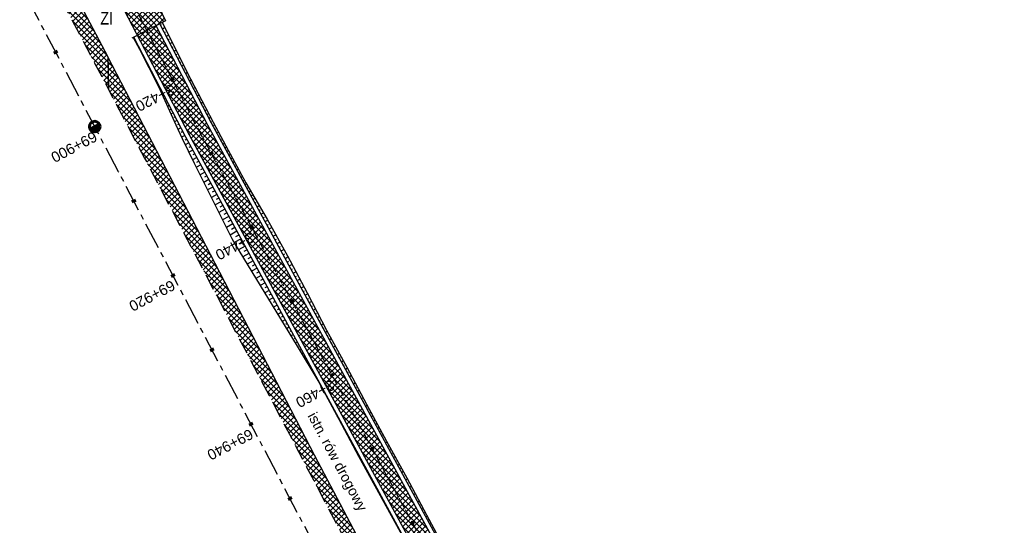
# Model space of a CAD drawing. Header units: metres. Extents: x 7529682 to 7533704, y 5721210 to 5727842.
# Tile 13 of 64: x 7531292 to 7531409, y 5724725 to 5724785. Entities that reach past the tile are written whole.
import ezdxf

# ---------------------------------------------------------------- set-up
doc = ezdxf.new("R2010")
doc.units = ezdxf.units.M
doc.linetypes.add('CENTER', pattern=[50.8, 31.75, -6.35, 6.35, -6.35])
doc.linetypes.add('HIDDEN', pattern=[9.525, 6.35, -3.175])
for name, color, linetype in [('C-DROGI-SYTUACJA-ETYKIETY', 7, 'Continuous'), ('D-hatch-pobocza', 131, 'Continuous'), ('D-hatch-zjazdy-BA', 244, 'Continuous'), ('D-hatch-zjazdy-kruszywo', 111, 'Continuous'), ('D-pobocza', 7, 'Continuous'), ('D-skarpa', 7, 'Continuous'), ('D-skarpa-kreskowanie', 7, 'Continuous')]:
    doc.layers.add(name, color=color, linetype=linetype)
doc.layers.add('D-hatch-ciag-pieszo-rowerowy', color=7, linetype='Continuous', lineweight=13, true_color=0xff9f80)
for name, color, linetype, lineweight in [('D-krawędzie', 7, 'Continuous', 30), ('D-obrzeża', 7, 'Continuous', 30), ('D-opisy', 7, 'Continuous', 30), ('D-oś', 10, 'CENTER', 30), ('D-zjazdy', 7, 'Continuous', 30), ('D-zjazdy-opis', 7, 'Continuous', 30)]:
    doc.layers.add(name, color=color, linetype=linetype, lineweight=lineweight)
doc.layers.add('poprzeczki', color=7, linetype='Continuous', true_color=0x0000c7)
doc.styles.add('2mm08', font='arial.ttf', dxfattribs={"width": 0.8})
doc.styles.get("Standard").update_dxf_attribs({"font": 'arial.ttf'})
pattern_1 = [(45, (0.88535, 0.46493), (-0.33675960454, 0.33675960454), []), (135, (0.88535, 0.46493), (-0.33675960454, -0.33675960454), [])]
pattern_2 = [(45, (0, 0), (-0.33675960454, 0.33675960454), []), (135, (0, 0), (-0.33675960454, -0.33675960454), [])]

# ---------------------------------------------------------------- blocks, each defined once
blk = doc.blocks.new('kilometraz')
at = {"linetype": 'ByBlock', "lineweight": -2}
blk.add_hatch(color=0, dxfattribs=at).paths.add_polyline_path([(0, -0.28125, 0.41421356), (0.28125, 0, 0.41421356), (0, 0.28125)])
at = {"color": 0, "linetype": 'ByBlock', "lineweight": -2}
blk.add_line((0, 0.28125), (0, -0.28125), dxfattribs=at)
blk.add_circle((0, 0), 0.28125, dxfattribs=at)
blk = doc.blocks.new('AeccTickLine')
at = {"color": 0, "linetype": 'ByBlock', "lineweight": -2}
blk.add_line((0, 1), (0, -1), dxfattribs=at)

msp = doc.modelspace()

# ---------------------------------------------------------------- hatches: boundary and pattern name
at = {"layer": 'D-hatch-ciag-pieszo-rowerowy'}
h = msp.add_hatch(dxfattribs=at)
h.set_pattern_fill('ANSI37', color=256, scale=0.15, style=0)
h.set_pattern_definition(pattern_1)
h.paths.add_polyline_path([(7531367.38, 5724666.22), (7531369.44, 5724667.68), (7531364.84, 5724676.4), (7531345.22, 5724715.75), (7531314.27, 5724772.61), (7531308.11, 5724784.43), (7531305.88, 5724783.29), (7531312.05, 5724771.45), (7531343.01, 5724714.59), (7531362.63, 5724675.23)])
at = {"layer": 'D-hatch-pobocza'}
h = msp.add_hatch(dxfattribs=at)
h.set_pattern_fill('ANSI37', color=256, scale=0.15, style=0)
h.set_pattern_definition(pattern_2)
h.paths.add_polyline_path([(7531327.02, 5724733.24), (7531314.57, 5724757.21), (7531302.38, 5724780.72), (7531302.44, 5724776.85), (7531306.74, 5724768.66), (7531335.09, 5724714.65), (7531357.32, 5724672.44), (7531360.38, 5724666.62), (7531361.97, 5724665.57), (7531363.1, 5724665.41), (7531353.58, 5724682.67), (7531345.94, 5724697.46), (7531339.27, 5724710)])
at = {"layer": 'D-hatch-zjazdy-BA'}
h = msp.add_hatch(dxfattribs=at)
h.set_pattern_fill('ANSI37', color=256, scale=0.15, style=0)
h.set_pattern_definition(pattern_1)
h.paths.add_polyline_path([(7531305.88, 5724783.29), (7531309.22, 5724785), (7531307.99, 5724787.63), (7531303.7, 5724787.48)])
at = {"layer": 'D-hatch-zjazdy-kruszywo'}
h = msp.add_hatch(dxfattribs=at)
h.set_pattern_fill('ANSI37', color=256, scale=0.15, style=0)
h.set_pattern_definition(pattern_2)
h.paths.add_polyline_path([(7531298.78, 5724787.52), (7531296.23, 5724788.68), (7531302.44, 5724776.85), (7531302.38, 5724780.72)])

# ---------------------------------------------------------------- linework, layer by layer
at = {"layer": 'D-krawędzie', "linetype": 'HIDDEN', "ltscale": 0.3, "flags": 128}
msp.add_lwpolyline([(7530572.01, 5726166.06), (7530599.74, 5726113.52), (7530641.56, 5726032.01), (7530660.96, 5725995.07), (7530689.13, 5725941.54), (7530707.34, 5725907.03), (7530725.26, 5725873.09), (7530743.97, 5725837.65), (7530770.53, 5725787.12), (7530787.86, 5725754.27), (7530809.9, 5725712.54), (7530824.74, 5725684.39), (7530840.86, 5725653.69), (7530860.68, 5725616.15), (7530865.28, 5725607.39), (7530878.05, 5725583.08), (7530918.17, 5725507.18), (7530950.16, 5725446.31), (7530993.42, 5725364.26), (7531022.77, 5725308.72), (7531053.81, 5725249.87), (7531081.17, 5725197.87), (7531103.9, 5725154.54), (7531128.12, 5725108.45), (7531149.3, 5725068.25), (7531167.38, 5725033.77), (7531197.16, 5724976.99), (7531228.15, 5724918.03), (7531253.15, 5724870.49), (7531286.8, 5724806.65), (7531306.74, 5724768.66), (7531335.09, 5724714.65), (7531357.32, 5724672.44), (7531373.64, 5724641.45), (7531392.16, 5724606), (7531418.48, 5724555.85), (7531439.73, 5724515.58), (7531476.36, 5724446.19), (7531491.8, 5724416.76), (7531531.9, 5724339.93), (7531557.23, 5724291.66), (7531569.85, 5724267.58), (7531591.38, 5724226.55), (7531610, 5724191.1), (7531616.88, 5724178), (7531629.98, 5724153.03), (7531641.01, 5724132.02), (7531664.91, 5724087.62), (7531677.64, 5724064.79), (7531683.11, 5724054.99), (7531686.75, 5724048.18), (7531695.45, 5724031.7), (7531703.75, 5724015.92), (7531709.21, 5724005.51), (7531719.39, 5723986.15), (7531726.3, 5723973), (7531732.74, 5723960.74), (7531735.13, 5723956.19)], dxfattribs=at)
at = {"layer": 'D-obrzeża'}
for points in [[(7531162.55, 5725061.32), (7531165.88, 5725054.96, -0.068574), (7531167.27, 5725051.11), (7531167.91, 5725048.07, 0.068789), (7531170.7, 5725040.34), (7531202.52, 5724979.8), (7531233.7, 5724920.95), (7531258.82, 5724873.47), (7531292.22, 5724809.51), (7531312.05, 5724771.45), (7531340.42, 5724719.34, -0.00902), (7531345.43, 5724709.74), (7531362.63, 5724675.23), (7531378.96, 5724644.24), (7531397.48, 5724608.78), (7531423.79, 5724558.65), (7531445.04, 5724518.38), (7531473.71, 5724463.87), (7531497.09, 5724419.32), (7531505.91, 5724402.51, -0.033171), (7531508.59, 5724396.45), (7531511.25, 5724389.16)], [(7531369.44, 5724667.68), (7531364.84, 5724676.4), (7531347.64, 5724710.9, 0.009026), (7531342.63, 5724720.51), (7531314.27, 5724772.61), (7531308.11, 5724784.43)]]:
    msp.add_lwpolyline(points, format="xyb", dxfattribs=at)
at = {"layer": 'D-oś', "ltscale": 0.03}
msp.add_lwpolyline([(7531156.87, 5725074.83), (7531166.99, 5725055.55, -0.068732), (7531168.48, 5725051.43), (7531169.1, 5725048.5, 0.068783), (7531171.89, 5725040.78), (7531203.62, 5724980.38), (7531234.8, 5724921.53), (7531259.93, 5724874.06), (7531293.33, 5724810.09), (7531313.16, 5724772.03), (7531341.53, 5724719.92, -0.009023), (7531346.53, 5724710.32), (7531363.73, 5724675.82), (7531380.06, 5724644.82), (7531398.58, 5724609.36), (7531424.9, 5724559.23), (7531446.14, 5724518.96), (7531474.82, 5724464.45), (7531498.2, 5724419.9)], format="xyb", dxfattribs=at)
at = {"layer": 'D-oś', "ltscale": 0.1}
msp.add_lwpolyline([(7531488.68, 5724414.9), (7531465.3, 5724459.45), (7531436.63, 5724513.95), (7531415.38, 5724554.22), (7531389.06, 5724604.38), (7531370.55, 5724639.83), (7531354.22, 5724670.81), (7531332, 5724713.02), (7531303.64, 5724767.04), (7531283.7, 5724805.02), (7531250.06, 5724868.86), (7531225.05, 5724916.41), (7531194.07, 5724975.36), (7531164.28, 5725032.14), (7531146.2, 5725066.62)], dxfattribs=at)
at = {"layer": 'D-pobocza'}
for points in [[(7531369.85, 5724667.97), (7531365.28, 5724676.63), (7531348.08, 5724711.14, 0.009028), (7531343.08, 5724720.74), (7531314.71, 5724772.84), (7531308.55, 5724784.66)], [(7531305.45, 5724783.04), (7531311.61, 5724771.22), (7531339.98, 5724719.11, -0.009019), (7531344.98, 5724709.51), (7531362.19, 5724675), (7531366.93, 5724666)]]:
    msp.add_lwpolyline(points, format="xyb", dxfattribs=at)
msp.add_lwpolyline([(7531363.1, 5724665.41), (7531353.58, 5724682.67), (7531345.94, 5724697.46), (7531339.27, 5724710), (7531327.02, 5724733.24), (7531314.57, 5724757.21), (7531302.38, 5724780.72)], dxfattribs=at)
at = {"layer": 'D-skarpa', "linetype": 'Continuous'}
for points in [[(7531308.83, 5724784.8), (7531309.53, 5724783.41), (7531311.78, 5724778.95), (7531314.9, 5724772.94), (7531316.43, 5724770.13), (7531318.81, 5724765.74), (7531321.33, 5724761.42), (7531323.74, 5724757.04), (7531326.09, 5724752.62), (7531328.4, 5724748.19), (7531330.8, 5724743.8), (7531333.16, 5724739.4), (7531335.55, 5724735), (7531337.95, 5724730.62), (7531340.32, 5724726.22), (7531343.21, 5724720.84)], [(7531305.39, 5724783.04), (7531306.13, 5724781.64), (7531308.39, 5724777.18), (7531310.47, 5724772.63), (7531311.2, 5724771.01), (7531312.66, 5724768.08), (7531317.12, 5724759.12), (7531317.52, 5724758.4), (7531324.92, 5724746.29), (7531327.49, 5724742), (7531329.85, 5724737.59), (7531332.22, 5724733.19), (7531339.99, 5724719.08)]]:
    msp.add_lwpolyline(points, dxfattribs=at)
at = {"layer": 'D-skarpa-kreskowanie', "linetype": 'Continuous'}
for p, q in [((7531308.63, 5724784.52, 108.8), (7531308.77, 5724784.59, 108.7)), ((7531308.86, 5724784.07, 108.8), (7531309.13, 5724784.21, 108.6)), ((7531305.52, 5724782.91, 108.67), (7531305.47, 5724782.88, 108.66)), ((7531309.09, 5724783.63, 108.8), (7531309.22, 5724783.7, 108.7)), ((7531309.32, 5724783.19, 108.8), (7531309.58, 5724783.32, 108.61)), ((7531309.55, 5724782.74, 108.8), (7531309.68, 5724782.81, 108.71)), ((7531305.75, 5724782.46, 108.67), (7531305.73, 5724782.45, 108.66)), ((7531305.98, 5724782.02, 108.67), (7531305.94, 5724782, 108.65)), ((7531306.21, 5724781.58, 108.67), (7531306.19, 5724781.57, 108.66)), ((7531309.78, 5724782.3, 108.8), (7531310.03, 5724782.43, 108.62)), ((7531310.01, 5724781.86, 108.8), (7531310.13, 5724781.92, 108.72)), ((7531306.44, 5724781.13, 108.67), (7531306.4, 5724781.11, 108.64)), ((7531306.68, 5724780.69, 108.67), (7531306.65, 5724780.68, 108.65)), ((7531310.25, 5724781.41, 108.81), (7531310.48, 5724781.53, 108.63)), ((7531310.48, 5724780.97, 108.81), (7531310.59, 5724781.03, 108.72)), ((7531310.71, 5724780.53, 108.81), (7531310.93, 5724780.64, 108.64)), ((7531306.91, 5724780.25, 108.67), (7531306.85, 5724780.22, 108.63)), ((7531307.14, 5724779.8, 108.68), (7531307.11, 5724779.79, 108.65)), ((7531307.37, 5724779.36, 108.68), (7531307.3, 5724779.32, 108.63)), ((7531310.94, 5724780.08, 108.81), (7531311.04, 5724780.14, 108.73)), ((7531311.17, 5724779.64, 108.81), (7531311.37, 5724779.75, 108.66)), ((7531311.4, 5724779.2, 108.81), (7531311.5, 5724779.25, 108.74)), ((7531307.6, 5724778.92, 108.68), (7531307.56, 5724778.9, 108.65)), ((7531307.83, 5724778.47, 108.68), (7531307.75, 5724778.43, 108.62)), ((7531311.63, 5724778.75, 108.81), (7531311.83, 5724778.85, 108.67)), ((7531311.86, 5724778.31, 108.81), (7531311.96, 5724778.36, 108.74)), ((7531308.06, 5724778.03, 108.68), (7531308.02, 5724778.01, 108.65)), ((7531308.29, 5724777.59, 108.68), (7531308.21, 5724777.54, 108.62)), ((7531308.52, 5724777.14, 108.68), (7531308.48, 5724777.12, 108.65)), ((7531312.09, 5724777.87, 108.81), (7531312.29, 5724777.97, 108.67)), ((7531312.33, 5724777.42, 108.81), (7531312.42, 5724777.47, 108.74)), ((7531312.56, 5724776.98, 108.82), (7531312.75, 5724777.08, 108.67)), ((7531308.76, 5724776.7, 108.68), (7531308.64, 5724776.64, 108.59)), ((7531308.99, 5724776.26, 108.68), (7531308.92, 5724776.22, 108.63)), ((7531309.22, 5724775.81, 108.68), (7531309.05, 5724775.73, 108.56)), ((7531312.79, 5724776.54, 108.82), (7531312.88, 5724776.59, 108.74)), ((7531313.02, 5724776.09, 108.82), (7531313.21, 5724776.19, 108.67)), ((7531309.45, 5724775.37, 108.69), (7531309.35, 5724775.32, 108.61)), ((7531309.68, 5724774.93, 108.69), (7531309.47, 5724774.82, 108.53)), ((7531313.25, 5724775.65, 108.82), (7531313.35, 5724775.7, 108.75)), ((7531313.48, 5724775.21, 108.82), (7531313.67, 5724775.31, 108.67)), ((7531313.71, 5724774.76, 108.82), (7531313.81, 5724774.81, 108.75)), ((7531309.91, 5724774.48, 108.69), (7531309.79, 5724774.42, 108.6)), ((7531310.14, 5724774.04, 108.69), (7531309.88, 5724773.9, 108.49)), ((7531310.37, 5724773.6, 108.69), (7531310.23, 5724773.52, 108.58)), ((7531313.94, 5724774.32, 108.82), (7531314.13, 5724774.42, 108.68)), ((7531314.17, 5724773.88, 108.82), (7531314.27, 5724773.93, 108.75)), ((7531314.4, 5724773.43, 108.82), (7531314.6, 5724773.53, 108.68)), ((7531310.6, 5724773.15, 108.69), (7531310.3, 5724772.99, 108.46)), ((7531310.83, 5724772.71, 108.69), (7531310.67, 5724772.62, 108.57)), ((7531311.07, 5724772.27, 108.69), (7531310.71, 5724772.08, 108.43)), ((7531314.64, 5724772.99, 108.82), (7531314.73, 5724773.04, 108.75)), ((7531314.87, 5724772.55, 108.82), (7531315.06, 5724772.65, 108.68)), ((7531311.3, 5724771.82, 108.69), (7531311.11, 5724771.72, 108.55)), ((7531311.53, 5724771.38, 108.69), (7531311.13, 5724771.17, 108.39)), ((7531315.11, 5724772.11, 108.83), (7531315.21, 5724772.16, 108.75)), ((7531315.35, 5724771.67, 108.83), (7531315.54, 5724771.77, 108.68)), ((7531315.59, 5724771.23, 108.83), (7531315.68, 5724771.28, 108.76)), ((7531311.76, 5724770.94, 108.69), (7531311.56, 5724770.82, 108.54)), ((7531312, 5724770.5, 108.7), (7531311.57, 5724770.26, 108.37)), ((7531312.24, 5724770.06, 108.7), (7531312.02, 5724769.94, 108.53)), ((7531315.83, 5724770.79, 108.83), (7531316.02, 5724770.89, 108.69)), ((7531316.07, 5724770.35, 108.83), (7531316.16, 5724770.4, 108.76)), ((7531316.31, 5724769.91, 108.83), (7531316.49, 5724770.01, 108.69)), ((7531312.48, 5724769.62, 108.7), (7531312.02, 5724769.37, 108.34)), ((7531312.96, 5724768.74, 108.7), (7531312.46, 5724768.47, 108.32)), ((7531312.72, 5724769.18, 108.7), (7531312.48, 5724769.05, 108.52)), ((7531316.55, 5724769.47, 108.83), (7531316.64, 5724769.52, 108.76)), ((7531316.78, 5724769.04, 108.83), (7531316.97, 5724769.14, 108.69)), ((7531313.44, 5724767.86, 108.7), (7531312.91, 5724767.58, 108.3)), ((7531313.2, 5724768.3, 108.7), (7531312.94, 5724768.16, 108.51)), ((7531317.02, 5724768.6, 108.83), (7531317.12, 5724768.65, 108.76)), ((7531317.26, 5724768.16, 108.83), (7531317.45, 5724768.26, 108.69)), ((7531317.5, 5724767.72, 108.83), (7531317.59, 5724767.77, 108.76)), ((7531313.92, 5724766.99, 108.7), (7531313.35, 5724766.68, 108.28)), ((7531313.68, 5724767.42, 108.7), (7531313.4, 5724767.28, 108.5)), ((7531314.15, 5724766.55, 108.7), (7531313.87, 5724766.39, 108.49)), ((7531317.74, 5724767.28, 108.84), (7531317.92, 5724767.38, 108.7)), ((7531317.98, 5724766.84, 108.84), (7531318.07, 5724766.89, 108.77)), ((7531318.22, 5724766.4, 108.84), (7531318.4, 5724766.5, 108.7)), ((7531314.39, 5724766.11, 108.7), (7531313.8, 5724765.78, 108.25)), ((7531314.87, 5724765.23, 108.71), (7531314.25, 5724764.89, 108.23)), ((7531314.63, 5724765.67, 108.71), (7531314.33, 5724765.5, 108.47)), ((7531318.46, 5724765.96, 108.84), (7531318.55, 5724766.01, 108.77)), ((7531318.7, 5724765.52, 108.84), (7531318.88, 5724765.62, 108.7)), ((7531315.35, 5724764.35, 108.71), (7531314.69, 5724763.99, 108.21)), ((7531315.11, 5724764.79, 108.71), (7531314.79, 5724764.62, 108.46)), ((7531318.94, 5724765.08, 108.84), (7531319.04, 5724765.14, 108.76)), ((7531319.18, 5724764.64, 108.84), (7531319.39, 5724764.76, 108.68)), ((7531319.41, 5724764.2, 108.84), (7531319.53, 5724764.27, 108.76)), ((7531315.83, 5724763.47, 108.71), (7531315.14, 5724763.1, 108.19)), ((7531315.59, 5724763.91, 108.71), (7531315.25, 5724763.73, 108.45)), ((7531316.07, 5724763.03, 108.71), (7531315.71, 5724762.84, 108.44)), ((7531319.65, 5724763.77, 108.84), (7531319.89, 5724763.89, 108.66)), ((7531319.89, 5724763.33, 108.84), (7531320.02, 5724763.39, 108.75)), ((7531320.13, 5724762.89, 108.85), (7531320.4, 5724763.03, 108.65)), ((7531316.31, 5724762.59, 108.71), (7531315.59, 5724762.2, 108.17)), ((7531316.78, 5724761.72, 108.71), (7531316.03, 5724761.31, 108.14)), ((7531316.55, 5724762.15, 108.71), (7531316.18, 5724761.95, 108.43)), ((7531320.37, 5724762.45, 108.85), (7531320.51, 5724762.52, 108.74)), ((7531320.61, 5724762.01, 108.85), (7531320.9, 5724762.17, 108.63)), ((7531320.85, 5724761.57, 108.85), (7531321, 5724761.65, 108.73)), ((7531317.26, 5724760.84, 108.72), (7531316.48, 5724760.41, 108.12)), ((7531317.02, 5724761.28, 108.72), (7531316.64, 5724761.07, 108.42)), ((7531321.09, 5724761.13, 108.85), (7531321.4, 5724761.3, 108.61)), ((7531321.33, 5724760.69, 108.85), (7531321.48, 5724760.78, 108.73)), ((7531317.74, 5724759.96, 108.72), (7531316.92, 5724759.51, 108.1)), ((7531317.5, 5724760.4, 108.72), (7531317.1, 5724760.18, 108.41)), ((7531317.98, 5724759.52, 108.72), (7531317.56, 5724759.29, 108.4)), ((7531321.57, 5724760.25, 108.85), (7531321.88, 5724760.42, 108.61)), ((7531321.81, 5724759.81, 108.85), (7531321.96, 5724759.9, 108.73)), ((7531322.04, 5724759.37, 108.85), (7531322.36, 5724759.55, 108.61)), ((7531318.22, 5724759.08, 108.72), (7531317.39, 5724758.63, 108.09)), ((7531318.7, 5724758.2, 108.72), (7531317.91, 5724757.77, 108.12)), ((7531318.46, 5724758.64, 108.72), (7531318.05, 5724758.42, 108.41)), ((7531322.28, 5724758.93, 108.85), (7531322.44, 5724759.02, 108.73)), ((7531322.52, 5724758.5, 108.85), (7531322.84, 5724758.67, 108.61)), ((7531322.76, 5724758.06, 108.86), (7531322.92, 5724758.14, 108.73)), ((7531319.17, 5724757.32, 108.72), (7531318.43, 5724756.92, 108.16)), ((7531318.94, 5724757.76, 108.72), (7531318.55, 5724757.55, 108.43)), ((7531323, 5724757.62, 108.86), (7531323.32, 5724757.79, 108.61)), ((7531323.24, 5724757.18, 108.86), (7531323.4, 5724757.27, 108.73)), ((7531319.65, 5724756.45, 108.73), (7531318.95, 5724756.06, 108.19)), ((7531319.41, 5724756.89, 108.72), (7531319.05, 5724756.69, 108.45)), ((7531319.89, 5724756.01, 108.73), (7531319.55, 5724755.82, 108.47)), ((7531323.48, 5724756.74, 108.86), (7531323.8, 5724756.92, 108.61)), ((7531323.72, 5724756.3, 108.86), (7531323.88, 5724756.39, 108.74)), ((7531323.96, 5724755.86, 108.86), (7531324.27, 5724756.03, 108.62)), ((7531320.13, 5724755.57, 108.73), (7531319.47, 5724755.21, 108.23)), ((7531320.61, 5724754.69, 108.73), (7531319.99, 5724754.35, 108.26)), ((7531320.37, 5724755.13, 108.73), (7531320.05, 5724754.96, 108.49)), ((7531324.2, 5724755.42, 108.86), (7531324.35, 5724755.51, 108.74)), ((7531324.43, 5724754.98, 108.86), (7531324.74, 5724755.15, 108.63)), ((7531324.67, 5724754.54, 108.86), (7531324.83, 5724754.63, 108.75)), ((7531321.09, 5724753.81, 108.73), (7531320.52, 5724753.5, 108.3)), ((7531320.85, 5724754.25, 108.73), (7531320.55, 5724754.09, 108.51)), ((7531324.91, 5724754.1, 108.86), (7531325.21, 5724754.27, 108.64)), ((7531325.15, 5724753.67, 108.87), (7531325.3, 5724753.75, 108.75)), ((7531321.57, 5724752.93, 108.73), (7531321.04, 5724752.65, 108.33)), ((7531321.33, 5724753.37, 108.73), (7531321.05, 5724753.22, 108.52)), ((7531321.8, 5724752.49, 108.73), (7531321.55, 5724752.36, 108.54)), ((7531325.39, 5724753.23, 108.87), (7531325.68, 5724753.38, 108.65)), ((7531325.63, 5724752.79, 108.87), (7531325.77, 5724752.86, 108.76)), ((7531325.87, 5724752.35, 108.87), (7531326.15, 5724752.5, 108.65)), ((7531322.04, 5724752.05, 108.73), (7531321.56, 5724751.79, 108.37)), ((7531322.28, 5724751.62, 108.74), (7531322.05, 5724751.49, 108.56)), ((7531322.52, 5724751.18, 108.74), (7531322.08, 5724750.94, 108.4)), ((7531326.11, 5724751.91, 108.87), (7531326.24, 5724751.98, 108.77)), ((7531326.35, 5724751.47, 108.87), (7531326.61, 5724751.61, 108.67)), ((7531322.76, 5724750.74, 108.74), (7531322.55, 5724750.62, 108.58)), ((7531323, 5724750.3, 108.74), (7531322.61, 5724750.08, 108.44)), ((7531326.59, 5724751.03, 108.87), (7531326.72, 5724751.1, 108.77)), ((7531326.83, 5724750.59, 108.87), (7531327.08, 5724750.73, 108.68)), ((7531327.06, 5724750.15, 108.87), (7531327.19, 5724750.22, 108.78)), ((7531323.24, 5724749.86, 108.74), (7531323.05, 5724749.76, 108.6)), ((7531323.48, 5724749.42, 108.74), (7531323.13, 5724749.23, 108.47)), ((7531323.72, 5724748.98, 108.74), (7531323.55, 5724748.89, 108.62)), ((7531327.3, 5724749.71, 108.87), (7531327.54, 5724749.84, 108.69)), ((7531327.54, 5724749.27, 108.87), (7531327.66, 5724749.34, 108.79)), ((7531327.78, 5724748.83, 108.88), (7531328, 5724748.96, 108.71)), ((7531323.96, 5724748.54, 108.74), (7531323.65, 5724748.37, 108.51)), ((7531324.2, 5724748.1, 108.74), (7531324.05, 5724748.02, 108.64)), ((7531324.43, 5724747.66, 108.74), (7531324.17, 5724747.52, 108.54)), ((7531328.02, 5724748.4, 108.88), (7531328.13, 5724748.45, 108.79)), ((7531328.26, 5724747.96, 108.88), (7531328.47, 5724748.07, 108.72)), ((7531324.67, 5724747.22, 108.75), (7531324.55, 5724747.16, 108.65)), ((7531324.91, 5724746.78, 108.75), (7531324.69, 5724746.67, 108.58)), ((7531328.5, 5724747.52, 108.88), (7531328.6, 5724747.57, 108.8)), ((7531328.74, 5724747.08, 108.88), (7531328.95, 5724747.19, 108.72)), ((7531328.98, 5724746.64, 108.88), (7531329.08, 5724746.7, 108.8)), ((7531325.15, 5724746.35, 108.75), (7531325.05, 5724746.29, 108.67)), ((7531325.39, 5724745.91, 108.75), (7531325.21, 5724745.81, 108.61)), ((7531325.63, 5724745.47, 108.75), (7531325.55, 5724745.42, 108.69)), ((7531329.22, 5724746.2, 108.88), (7531329.43, 5724746.31, 108.72)), ((7531329.46, 5724745.76, 108.88), (7531329.56, 5724745.82, 108.8)), ((7531329.69, 5724745.32, 108.88), (7531329.91, 5724745.44, 108.72)), ((7531325.87, 5724745.03, 108.75), (7531325.73, 5724744.95, 108.64)), ((7531326.11, 5724744.59, 108.75), (7531326.05, 5724744.56, 108.7)), ((7531326.35, 5724744.15, 108.75), (7531326.24, 5724744.09, 108.67)), ((7531329.93, 5724744.88, 108.88), (7531330.04, 5724744.94, 108.8)), ((7531330.17, 5724744.44, 108.88), (7531330.38, 5724744.56, 108.72)), ((7531326.59, 5724743.71, 108.75), (7531326.54, 5724743.69, 108.72)), ((7531326.83, 5724743.27, 108.75), (7531326.75, 5724743.23, 108.7)), ((7531330.41, 5724744, 108.89), (7531330.52, 5724744.06, 108.81)), ((7531330.65, 5724743.56, 108.89), (7531330.86, 5724743.68, 108.73)), ((7531330.89, 5724743.13, 108.89), (7531330.99, 5724743.18, 108.81)), ((7531327.06, 5724742.83, 108.75), (7531327.04, 5724742.82, 108.73)), ((7531327.3, 5724742.39, 108.76), (7531327.27, 5724742.37, 108.73)), ((7531327.54, 5724741.95, 108.76), (7531327.53, 5724741.95, 108.75)), ((7531331.13, 5724742.69, 108.89), (7531331.33, 5724742.8, 108.73)), ((7531331.37, 5724742.25, 108.89), (7531331.47, 5724742.3, 108.81)), ((7531331.61, 5724741.81, 108.89), (7531331.81, 5724741.92, 108.74)), ((7531327.78, 5724741.52, 108.76), (7531327.76, 5724741.5, 108.75)), ((7531328.02, 5724741.08, 108.76), (7531328.01, 5724741.07, 108.76)), ((7531328.23, 5724740.62, 108.76), (7531328.26, 5724740.64, 108.76)), ((7531331.85, 5724741.37, 108.89), (7531331.95, 5724741.42, 108.82)), ((7531332.09, 5724740.93, 108.89), (7531332.28, 5724741.04, 108.74)), ((7531328.47, 5724740.18, 108.77), (7531328.48, 5724740.19, 108.76)), ((7531328.7, 5724739.74, 108.77), (7531328.74, 5724739.76, 108.76)), ((7531332.32, 5724740.49, 108.89), (7531332.42, 5724740.54, 108.82)), ((7531332.56, 5724740.05, 108.89), (7531332.76, 5724740.16, 108.75)), ((7531332.8, 5724739.61, 108.9), (7531332.9, 5724739.66, 108.82)), ((7531328.94, 5724739.3, 108.78), (7531328.96, 5724739.31, 108.77)), ((7531329.17, 5724738.86, 108.79), (7531329.22, 5724738.88, 108.76)), ((7531329.41, 5724738.42, 108.79), (7531329.43, 5724738.43, 108.78)), ((7531333.04, 5724739.17, 108.9), (7531333.23, 5724739.28, 108.75)), ((7531333.28, 5724738.73, 108.9), (7531333.37, 5724738.79, 108.83)), ((7531333.52, 5724738.3, 108.9), (7531333.71, 5724738.4, 108.76)), ((7531329.64, 5724737.97, 108.8), (7531329.69, 5724738, 108.76)), ((7531329.88, 5724737.53, 108.81), (7531329.91, 5724737.55, 108.79)), ((7531330.12, 5724737.09, 108.81), (7531330.17, 5724737.12, 108.77)), ((7531333.76, 5724737.86, 108.9), (7531333.85, 5724737.91, 108.83)), ((7531334, 5724737.42, 108.9), (7531334.18, 5724737.52, 108.76)), ((7531330.35, 5724736.65, 108.81), (7531330.38, 5724736.67, 108.79)), ((7531330.59, 5724736.21, 108.81), (7531330.65, 5724736.25, 108.77)), ((7531334.24, 5724736.98, 108.9), (7531334.33, 5724737.03, 108.83)), ((7531334.48, 5724736.54, 108.9), (7531334.66, 5724736.64, 108.76)), ((7531334.71, 5724736.1, 108.9), (7531334.81, 5724736.15, 108.83)), ((7531330.83, 5724735.77, 108.82), (7531330.86, 5724735.79, 108.79)), ((7531331.07, 5724735.33, 108.82), (7531331.13, 5724735.37, 108.77)), ((7531331.3, 5724734.89, 108.82), (7531331.34, 5724734.91, 108.8)), ((7531334.95, 5724735.66, 108.9), (7531335.13, 5724735.76, 108.77)), ((7531335.19, 5724735.22, 108.9), (7531335.28, 5724735.27, 108.84)), ((7531335.43, 5724734.78, 108.91), (7531335.61, 5724734.88, 108.77)), ((7531331.54, 5724734.45, 108.82), (7531331.61, 5724734.49, 108.77)), ((7531331.78, 5724734.01, 108.83), (7531331.81, 5724734.03, 108.8)), ((7531332.01, 5724733.57, 108.83), (7531332.08, 5724733.61, 108.77)), ((7531335.67, 5724734.34, 108.91), (7531335.76, 5724734.39, 108.84)), ((7531335.91, 5724733.9, 108.91), (7531336.09, 5724734, 108.77)), ((7531332.25, 5724733.13, 108.83), (7531332.29, 5724733.15, 108.8)), ((7531332.49, 5724732.69, 108.83), (7531332.56, 5724732.73, 108.78)), ((7531336.15, 5724733.46, 108.91), (7531336.24, 5724733.51, 108.84)), ((7531336.39, 5724733.03, 108.91), (7531336.57, 5724733.13, 108.77)), ((7531336.63, 5724732.59, 108.91), (7531336.72, 5724732.64, 108.84)), ((7531332.73, 5724732.26, 108.83), (7531332.77, 5724732.27, 108.8)), ((7531332.98, 5724731.82, 108.83), (7531333.04, 5724731.85, 108.78)), ((7531333.22, 5724731.38, 108.83), (7531333.25, 5724731.4, 108.8)), ((7531336.87, 5724732.15, 108.91), (7531337.06, 5724732.25, 108.77)), ((7531337.11, 5724731.71, 108.91), (7531337.2, 5724731.76, 108.84)), ((7531337.34, 5724731.27, 108.91), (7531337.54, 5724731.37, 108.77)), ((7531333.46, 5724730.94, 108.83), (7531333.52, 5724730.98, 108.78)), ((7531333.7, 5724730.5, 108.83), (7531333.73, 5724730.52, 108.8)), ((7531333.94, 5724730.07, 108.83), (7531334, 5724730.1, 108.78)), ((7531337.58, 5724730.83, 108.91), (7531337.68, 5724730.88, 108.84)), ((7531337.82, 5724730.39, 108.91), (7531338.02, 5724730.5, 108.77)), ((7531334.18, 5724729.63, 108.83), (7531334.21, 5724729.64, 108.8)), ((7531334.42, 5724729.19, 108.82), (7531334.48, 5724729.22, 108.78)), ((7531338.06, 5724729.95, 108.92), (7531338.16, 5724730, 108.84)), ((7531338.3, 5724729.51, 108.92), (7531338.49, 5724729.62, 108.77)), ((7531338.54, 5724729.07, 108.92), (7531338.63, 5724729.12, 108.85)), ((7531334.66, 5724728.75, 108.82), (7531334.69, 5724728.77, 108.8)), ((7531334.9, 5724728.31, 108.82), (7531334.95, 5724728.34, 108.79)), ((7531335.15, 5724727.88, 108.82), (7531335.17, 5724727.89, 108.8)), ((7531338.78, 5724728.63, 108.92), (7531338.97, 5724728.74, 108.78)), ((7531339.02, 5724728.19, 108.92), (7531339.11, 5724728.25, 108.85)), ((7531339.26, 5724727.76, 108.92), (7531339.44, 5724727.86, 108.78)), ((7531335.39, 5724727.44, 108.82), (7531335.43, 5724727.46, 108.79)), ((7531335.63, 5724727, 108.82), (7531335.65, 5724727.01, 108.8)), ((7531335.87, 5724726.56, 108.82), (7531335.91, 5724726.58, 108.79)), ((7531339.5, 5724727.32, 108.92), (7531339.59, 5724727.37, 108.85)), ((7531339.74, 5724726.88, 108.92), (7531339.91, 5724726.98, 108.79)), ((7531336.11, 5724726.12, 108.82), (7531336.13, 5724726.13, 108.81)), ((7531336.35, 5724725.69, 108.82), (7531336.39, 5724725.71, 108.79)), ((7531339.97, 5724726.44, 108.92), (7531340.06, 5724726.49, 108.86)), ((7531340.21, 5724726, 108.92), (7531340.39, 5724726.09, 108.79)), ((7531340.45, 5724725.56, 108.93), (7531340.54, 5724725.61, 108.86)), ((7531336.59, 5724725.25, 108.82), (7531336.61, 5724725.26, 108.81)), ((7531340.69, 5724725.12, 108.93), (7531340.86, 5724725.21, 108.8))]:
    msp.add_line(p, q, dxfattribs=at)
at = {"layer": 'D-zjazdy', "linetype": 'ByBlock', "lineweight": 25}
msp.add_lwpolyline([(7531296.23, 5724788.68), (7531298.78, 5724787.52), (7531302.38, 5724780.72), (7531302.44, 5724776.85)], dxfattribs=at)
at = {"layer": 'D-zjazdy', "lineweight": 25}
msp.add_lwpolyline([(7531302.61, 5724787.44), (7531307.99, 5724787.63), (7531309.22, 5724785), (7531305.23, 5724782.96)], dxfattribs=at)

# ---------------------------------------------------------------- block references
at = {"layer": 'C-DROGI-SYTUACJA-ETYKIETY', "color": 7, "linetype": 'Continuous', "lineweight": 60, "xscale": 0.25, "yscale": 0.25, "zscale": 0.25}
for p, rotation in [((7531296.17, 5724781.28), 297.6990057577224), ((7531305.46, 5724763.57), 297.6978143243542), ((7531310.11, 5724754.71), 297.6978143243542), ((7531314.76, 5724745.86), 297.6978143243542), ((7531319.41, 5724737), 297.6978143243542), ((7531324.06, 5724728.15), 297.6978143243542)]:
    msp.add_blockref('AeccTickLine', p, dxfattribs=dict(at, rotation=rotation))
at = {"layer": 'C-DROGI-SYTUACJA-ETYKIETY', "color": 10, "linetype": 'Continuous', "lineweight": 60, "xscale": 2.249999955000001, "yscale": 2.249999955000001, "zscale": 2.249999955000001, "rotation": 297.6990057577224}
msp.add_blockref('kilometraz', (7531300.81, 5724772.42), dxfattribs=at)
at = {"layer": 'poprzeczki', "color": 7, "linetype": 'Continuous', "lineweight": 60}
for p, xscale, yscale, zscale, rotation in [((7531310.03, 5724778.04), 0.2499999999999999, 0.2499999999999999, 0.2499999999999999, 297.5211080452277), ((7531314.7, 5724769.2), 0.25, 0.25, 0.25, 298.5641034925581), ((7531319.49, 5724760.41), 0.25, 0.25, 0.25, 298.5641034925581), ((7531324.27, 5724751.63), 0.25, 0.25, 0.25, 298.5641034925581), ((7531329.05, 5724742.85), 0.25, 0.25, 0.25, 298.5641034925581), ((7531333.83, 5724734.07), 0.25, 0.25, 0.25, 298.5641034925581), ((7531338.61, 5724725.28), 0.25, 0.25, 0.25, 298.5641034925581)]:
    msp.add_blockref('AeccTickLine', p, dxfattribs=dict(at, xscale=xscale, yscale=yscale, zscale=zscale, rotation=rotation))

# ---------------------------------------------------------------- texts
at = {"layer": 'C-DROGI-SYTUACJA-ETYKIETY', "color": 7}
for s, rotation, p in [('3+420', 207.5211, (7531309.87, 5724777.53)), ('69+900', 207.699, (7531300.66, 5724771.91)), ('3+440', 208.5641, (7531319.34, 5724759.91)), ('69+920', 207.6978, (7531309.95, 5724754.21)), ('3+460', 208.5641, (7531328.9, 5724742.34)), ('69+940', 207.6978, (7531319.25, 5724736.5))]:
    msp.add_text(s, height=1.25, rotation=rotation, dxfattribs=at).set_placement(p)
at = {"layer": 'D-opisy'}
msp.add_text('istn. rów drogowy', height=1.2, rotation=298.1037, dxfattribs=at).set_placement((7531326.12, 5724738.02))
at = {"layer": 'D-zjazdy-opis', "style": '2mm08', "width": 0.8}
msp.add_text('ZI', height=1.5, dxfattribs=at).set_placement((7531301.48, 5724784.57))

doc.saveas('drawing.dxf')
